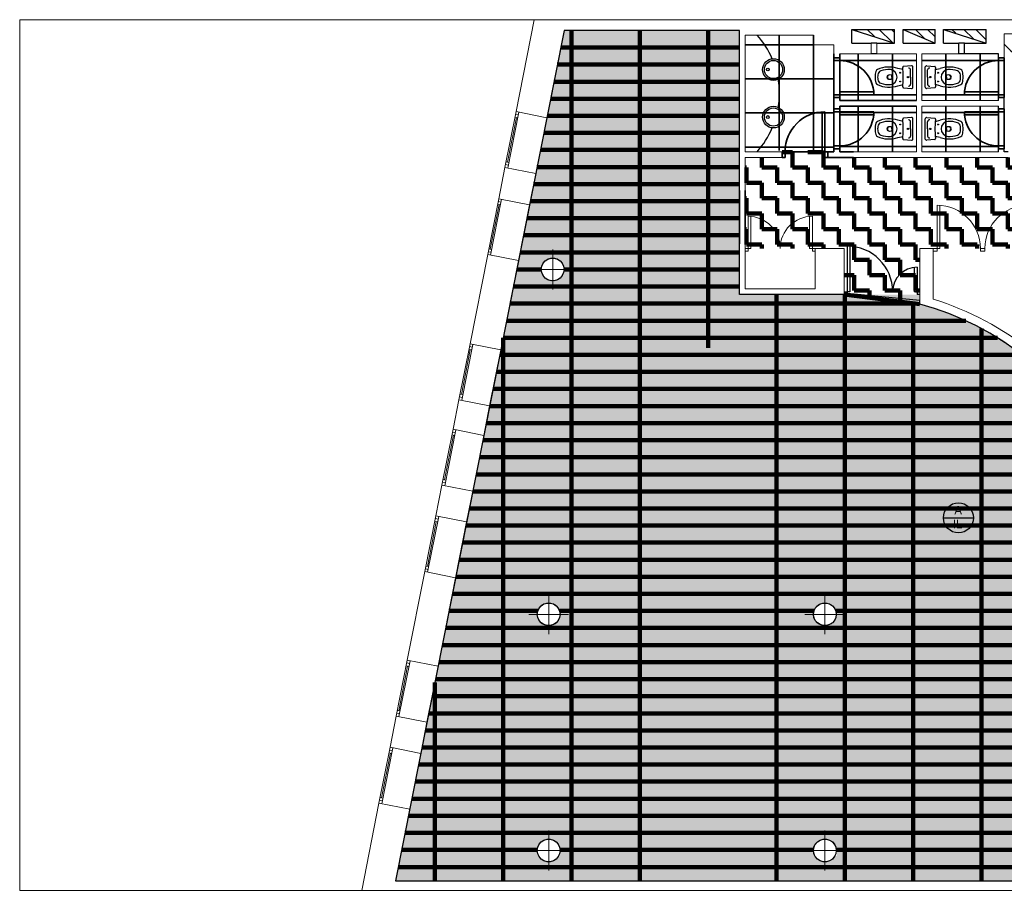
# Model space of a CAD drawing. Header units: metres. Extents: x -1 to 438, y -6 to 39.
# Tile 2 of 6: x 392 to 409, y 13 to 28. Entities that reach past the tile are written whole.
import ezdxf

# ---------------------------------------------------------------- set-up
doc = ezdxf.new("R2010")
doc.units = ezdxf.units.M
doc.linetypes.add('CONTINUA', pattern=[0])
for name, color, linetype, lineweight in [('P5 LOCAL ACTUAL', 7, 'CONTINUA', 25), ('P5 MURS ACTUAL', 7, 'CONTINUA', 25), ('P5 MURS ENDERROCAT', 7, 'CONTINUA', 25), ('P5 SOSTRE ENDERROCAT', 7, 'CONTINUA', 25)]:
    doc.layers.add(name, color=color, linetype=linetype, lineweight=lineweight)
doc.styles.add('Century Gothic', font='txt')
pattern_1 = [(135, (0, 0), (-0.21213203, -0.21213203), []), (135, (-0.10607, -0.10607), (-0.21213203, -0.21213203), [])]

msp = doc.modelspace()

# ---------------------------------------------------------------- hatches: boundary and pattern name
at = {"layer": 'P5 MURS ACTUAL', "linetype": 'CONTINUA', "transparency": 33554687}
h = msp.add_hatch(dxfattribs=at)
h.set_pattern_fill('RAYADO_1', color=180, scale=0.1, angle=45, style=0, pattern_type=2)
h.set_pattern_definition(pattern_1)
h.paths.add_polyline_path([(407.061, 27.838), (407.061, 28.078), (406.311, 28.078)], flags=0)
h = msp.add_hatch(dxfattribs=at)
h.set_pattern_fill('RAYADO_1', color=180, scale=0.1, angle=45, style=0, pattern_type=2)
h.set_pattern_definition(pattern_1)
h.paths.add_polyline_path([(407.211, 28.078), (407.771, 27.838), (407.771, 28.078)], flags=0)
h = msp.add_hatch(dxfattribs=at)
h.set_pattern_fill('RAYADO_1', color=180, scale=0.1, angle=45, style=0, pattern_type=2)
h.set_pattern_definition(pattern_1)
h.paths.add_polyline_path([(407.921, 28.078), (408.671, 27.838), (408.671, 28.078)], flags=0)
at = {"layer": 'P5 MURS ENDERROCAT', "linetype": 'CONTINUA', "lineweight": 25, "true_color": 0xe14000, "transparency": 33554687}
h = msp.add_hatch(color=22, dxfattribs=at)
h.paths.add_polyline_path([(407.507, 23.419), (404.337, 23.419), (404.337, 23.515), (404.337, 23.641), (404.337, 28.068), (401.259, 28.068), (400.382, 23.641), (400.382, 23.641), (400.312, 23.288), (400.312, 23.288), (398.295, 13.111), (423.713, 13.111), (426.108, 24.667), (426.294, 25.564), (426.813, 28.068), (421.157, 28.068), (421.157, 24.667), (421.157, 24.109), (421.077, 24.109), (421.156, 24.014), (421.174, 23.984), (421.186, 23.951), (421.192, 23.917), (421.192, 23.882), (421.186, 23.848), (421.174, 23.815), (421.156, 23.784), (421.134, 23.758), (421.107, 23.735), (421.077, 23.718), (421.044, 23.706), (421.009, 23.7), (420.975, 23.7), (420.94, 23.706), (420.907, 23.718), (420.877, 23.735), (420.85, 23.758), (420.828, 23.784), (420.81, 23.815), (420.798, 23.848), (420.717, 23.848), (420.717, 23.692), (420.617, 23.692), (420.617, 23.869), (417.447, 23.869), (417.447, 23.489), (417.017, 23.489), (417.017, 22.069), (416.968, 22.069), (416.968, 22.025), (416.967, 22.069), (415.647, 22.069), (414.175, 21.5), (414.171, 21.512), (414.173, 21.499), (413.404, 21.319), (412.616, 21.259), (411.203, 20.819), (410.386, 20.749), (409.697, 21.21), (409.697, 22.11), (409.591, 22.11), (409.554, 22.145), (409.349, 22.317), (409.135, 22.479), (408.913, 22.629), (408.683, 22.767), (408.446, 22.893), (408.203, 23.006), (407.955, 23.107), (407.701, 23.194), (407.507, 23.25)])
h.paths.add_polyline_path([(400.863, 23.911), (400.875, 23.944), (400.893, 23.974), (400.915, 24.001), (400.942, 24.024), (400.972, 24.041), (401.005, 24.053), (401.04, 24.059), (401.074, 24.059), (401.109, 24.053), (401.142, 24.041), (401.172, 24.024), (401.199, 24.001), (401.221, 23.974), (401.239, 23.944), (401.251, 23.911), (401.257, 23.877), (401.257, 23.842), (401.251, 23.808), (401.239, 23.775), (401.221, 23.744), (401.199, 23.718), (401.172, 23.695), (401.078, 23.641), (401.036, 23.641), (400.942, 23.695), (400.915, 23.718), (400.893, 23.744), (400.875, 23.775), (400.863, 23.808), (400.857, 23.842), (400.857, 23.877)], flags=16)
h.paths.add_polyline_path([(410.619, 17.635), (410.592, 17.658), (410.569, 17.684), (410.552, 17.715), (410.54, 17.748), (410.534, 17.782), (410.534, 17.817), (410.54, 17.851), (410.552, 17.884), (410.569, 17.914), (410.592, 17.941), (410.619, 17.964), (410.649, 17.981), (410.682, 17.993), (410.716, 17.999), (410.751, 17.999), (410.786, 17.993), (410.818, 17.981), (410.849, 17.964), (410.876, 17.941), (410.898, 17.914), (410.915, 17.884), (410.927, 17.851), (410.933, 17.817), (410.933, 17.782), (410.927, 17.748), (410.915, 17.715), (410.898, 17.684), (410.876, 17.658), (410.849, 17.635), (410.818, 17.618), (410.786, 17.606), (410.751, 17.6), (410.716, 17.6), (410.682, 17.606), (410.649, 17.618)], flags=16)
h.paths.add_polyline_path([(416.331, 17.851), (416.337, 17.817), (416.337, 17.782), (416.331, 17.748), (416.319, 17.715), (416.301, 17.684), (416.279, 17.658), (416.252, 17.635), (416.222, 17.618), (416.189, 17.606), (416.154, 17.6), (416.12, 17.6), (416.085, 17.606), (416.052, 17.618), (416.022, 17.635), (415.995, 17.658), (415.973, 17.684), (415.955, 17.715), (415.943, 17.748), (415.937, 17.782), (415.937, 17.817), (415.943, 17.851), (415.955, 17.884), (415.973, 17.914), (415.995, 17.941), (416.022, 17.964), (416.052, 17.981), (416.085, 17.993), (416.12, 17.999), (416.154, 17.999), (416.189, 17.993), (416.222, 17.981), (416.252, 17.964), (416.279, 17.941), (416.301, 17.914), (416.319, 17.884)], flags=16)
h.paths.add_polyline_path([(420.877, 17.964), (420.907, 17.981), (420.94, 17.993), (420.975, 17.999), (421.009, 17.999), (421.044, 17.993), (421.077, 17.981), (421.107, 17.964), (421.134, 17.941), (421.156, 17.914), (421.174, 17.884), (421.186, 17.851), (421.192, 17.817), (421.192, 17.782), (421.186, 17.748), (421.174, 17.715), (421.156, 17.684), (421.134, 17.658), (421.107, 17.635), (421.077, 17.618), (421.044, 17.606), (421.009, 17.6), (420.975, 17.6), (420.94, 17.606), (420.907, 17.618), (420.877, 17.635), (420.85, 17.658), (420.828, 17.684), (420.81, 17.715), (420.798, 17.748), (420.792, 17.782), (420.792, 17.817), (420.798, 17.851), (420.81, 17.884), (420.828, 17.914), (420.85, 17.941)], flags=16)
h.paths.add_polyline_path([(421.174, 14.485), (421.156, 14.454), (421.134, 14.428), (421.107, 14.405), (421.077, 14.388), (421.044, 14.376), (421.009, 14.37), (420.975, 14.37), (420.94, 14.376), (420.907, 14.388), (420.877, 14.405), (420.85, 14.428), (420.828, 14.454), (420.81, 14.485), (420.798, 14.518), (420.792, 14.552), (420.792, 14.587), (420.798, 14.621), (420.81, 14.654), (420.828, 14.684), (420.85, 14.711), (420.877, 14.734), (420.907, 14.751), (420.94, 14.763), (420.975, 14.769), (421.009, 14.769), (421.044, 14.763), (421.077, 14.751), (421.107, 14.734), (421.134, 14.711), (421.156, 14.684), (421.174, 14.654), (421.186, 14.621), (421.192, 14.587), (421.192, 14.552), (421.186, 14.518)], flags=16)
h.paths.add_polyline_path([(415.995, 13.791), (416.022, 13.814), (416.052, 13.831), (416.085, 13.843), (416.12, 13.849), (416.154, 13.849), (416.189, 13.843), (416.222, 13.831), (416.252, 13.814), (416.279, 13.791), (416.301, 13.764), (416.319, 13.734), (416.331, 13.701), (416.337, 13.667), (416.337, 13.632), (416.331, 13.598), (416.319, 13.565), (416.301, 13.534), (416.279, 13.508), (416.252, 13.485), (416.222, 13.468), (416.189, 13.456), (416.154, 13.45), (416.12, 13.45), (416.085, 13.456), (416.052, 13.468), (416.022, 13.485), (415.995, 13.508), (415.973, 13.534), (415.955, 13.565), (415.943, 13.598), (415.937, 13.632), (415.937, 13.667), (415.943, 13.701), (415.955, 13.734), (415.973, 13.764)], flags=16)
h.paths.add_polyline_path([(400.935, 17.606), (400.902, 17.618), (400.872, 17.635), (400.845, 17.658), (400.823, 17.684), (400.805, 17.715), (400.793, 17.748), (400.787, 17.782), (400.787, 17.817), (400.793, 17.851), (400.805, 17.884), (400.823, 17.914), (400.845, 17.941), (400.872, 17.964), (400.902, 17.981), (400.935, 17.993), (400.97, 17.999), (401.004, 17.999), (401.039, 17.993), (401.072, 17.981), (401.102, 17.964), (401.129, 17.941), (401.151, 17.914), (401.169, 17.884), (401.181, 17.851), (401.187, 17.817), (401.187, 17.782), (401.181, 17.748), (401.169, 17.715), (401.151, 17.684), (401.129, 17.658), (401.102, 17.635), (401.072, 17.618), (401.039, 17.606), (401.004, 17.6), (400.97, 17.6)], flags=16)
h.paths.add_polyline_path([(400.97, 13.45), (400.935, 13.456), (400.902, 13.468), (400.872, 13.485), (400.845, 13.508), (400.823, 13.534), (400.805, 13.565), (400.793, 13.598), (400.787, 13.632), (400.787, 13.667), (400.793, 13.701), (400.805, 13.734), (400.823, 13.764), (400.845, 13.791), (400.872, 13.814), (400.902, 13.831), (400.935, 13.843), (400.97, 13.849), (401.004, 13.849), (401.039, 13.843), (401.072, 13.831), (401.102, 13.814), (401.129, 13.791), (401.151, 13.764), (401.169, 13.734), (401.181, 13.701), (401.187, 13.667), (401.187, 13.632), (401.181, 13.598), (401.169, 13.565), (401.151, 13.534), (401.129, 13.508), (401.102, 13.485), (401.072, 13.468), (401.039, 13.456), (401.004, 13.45)], flags=16)
h.paths.add_polyline_path([(406.031, 17.748), (406.019, 17.715), (406.001, 17.684), (405.979, 17.658), (405.952, 17.635), (405.922, 17.618), (405.889, 17.606), (405.854, 17.6), (405.82, 17.6), (405.785, 17.606), (405.752, 17.618), (405.722, 17.635), (405.695, 17.658), (405.673, 17.684), (405.655, 17.715), (405.643, 17.748), (405.637, 17.782), (405.637, 17.817), (405.643, 17.851), (405.655, 17.884), (405.673, 17.914), (405.695, 17.941), (405.722, 17.964), (405.752, 17.981), (405.785, 17.993), (405.82, 17.999), (405.854, 17.999), (405.889, 17.993), (405.922, 17.981), (405.952, 17.964), (405.979, 17.941), (406.001, 17.914), (406.019, 17.884), (406.031, 17.851), (406.037, 17.817), (406.037, 17.782)], flags=16)
h.paths.add_polyline_path([(410.818, 13.831), (410.849, 13.814), (410.876, 13.791), (410.898, 13.764), (410.915, 13.734), (410.927, 13.701), (410.933, 13.667), (410.933, 13.632), (410.927, 13.598), (410.915, 13.565), (410.898, 13.534), (410.876, 13.508), (410.849, 13.485), (410.818, 13.468), (410.786, 13.456), (410.751, 13.45), (410.716, 13.45), (410.682, 13.456), (410.649, 13.468), (410.619, 13.485), (410.592, 13.508), (410.569, 13.534), (410.552, 13.565), (410.54, 13.598), (410.534, 13.632), (410.534, 13.667), (410.54, 13.701), (410.552, 13.734), (410.569, 13.764), (410.592, 13.791), (410.619, 13.814), (410.649, 13.831), (410.682, 13.843), (410.716, 13.849), (410.751, 13.849), (410.786, 13.843)], flags=16)
h.paths.add_polyline_path([(405.854, 13.45), (405.82, 13.45), (405.785, 13.456), (405.752, 13.468), (405.722, 13.485), (405.695, 13.508), (405.673, 13.534), (405.655, 13.565), (405.643, 13.598), (405.637, 13.632), (405.637, 13.667), (405.643, 13.701), (405.655, 13.734), (405.673, 13.764), (405.695, 13.791), (405.722, 13.814), (405.752, 13.831), (405.785, 13.843), (405.82, 13.849), (405.854, 13.849), (405.889, 13.843), (405.922, 13.831), (405.952, 13.814), (405.979, 13.791), (406.049, 13.707), (406.049, 13.567), (405.952, 13.485), (405.922, 13.468), (405.889, 13.456)], flags=16)
at = {"layer": 'P5 SOSTRE ENDERROCAT', "linetype": 'CONTINUA', "lineweight": 200, "transparency": 33554687}
h = msp.add_hatch(dxfattribs=at)
h.set_pattern_fill('TRAMA', color=41, scale=0.27, style=0, pattern_type=2)
h.set_pattern_definition([(0, (0.54, 0.54), (0.27, 0.27), [0.27, -0.27]), (90, (0.54, 0.54), (-0.27, 0.27), [0.27, -0.27])])
h.paths.add_polyline_path([(410.677, 25.729), (410.677, 25.829), (409.866, 25.829), (409.866, 25.929), (409.066, 25.929), (409.066, 25.829), (405.887, 25.829), (405.887, 25.929), (405.087, 25.929), (405.087, 25.829), (404.437, 25.829), (404.437, 24.229), (406.177, 24.229), (406.177, 23.419), (407.507, 23.249), (407.507, 24.227), (407.509, 24.227), (407.509, 24.229), (410.427, 24.229), (410.427, 24.729), (410.827, 24.729), (410.827, 24.309), (417.296, 24.309), (417.296, 25.889), (416.927, 25.889), (416.927, 26.039), (415.947, 26.039), (415.947, 25.889), (415.777, 25.889), (415.777, 25.989), (410.87, 25.989), (410.87, 25.929), (410.827, 25.929), (410.827, 25.729)], flags=0)

# ---------------------------------------------------------------- linework, layer by layer
at = {"layer": 'P5 LOCAL ACTUAL', "color": 7, "linetype": 'CONTINUA', "lineweight": 25, "transparency": 33554687}
for p, q in [((401.257, 28.059), (398.297, 13.119)), ((404.337, 28.059), (401.257, 28.059)), ((404.337, 23.419), (404.337, 28.059)), ((400.926, 24.011), (400.974, 24.041)), ((400.974, 24.041), (401.029, 24.057)), ((401.029, 24.057), (401.085, 24.057)), ((401.085, 24.057), (401.14, 24.041)), ((401.14, 24.041), (401.188, 24.011)), ((400.857, 23.859), (400.865, 23.916)), ((400.865, 23.916), (400.889, 23.968)), ((400.889, 23.968), (400.926, 24.011)), ((401.188, 24.011), (401.225, 23.968)), ((401.225, 23.968), (401.249, 23.916)), ((401.249, 23.916), (401.257, 23.859)), ((400.865, 23.803), (400.857, 23.859)), ((400.889, 23.751), (400.865, 23.803)), ((400.926, 23.708), (400.889, 23.751)), ((400.974, 23.678), (400.926, 23.708)), ((401.188, 23.708), (401.14, 23.678)), ((401.225, 23.751), (401.188, 23.708)), ((401.249, 23.803), (401.225, 23.751)), ((401.257, 23.859), (401.249, 23.803)), ((401.029, 23.661), (400.974, 23.678)), ((401.085, 23.661), (401.029, 23.661)), ((401.14, 23.678), (401.085, 23.661)), ((406.227, 23.419), (404.337, 23.419)), ((407.507, 23.315), (406.227, 23.434)), ((406.227, 23.434), (406.227, 23.419)), ((407.507, 23.249), (407.507, 23.315)), ((407.762, 23.174), (407.507, 23.249)), ((408.014, 23.085), (407.762, 23.174)), ((408.259, 22.982), (408.014, 23.085)), ((408.5, 22.867), (408.259, 22.982)), ((408.733, 22.739), (408.5, 22.867)), ((408.96, 22.599), (408.733, 22.739)), ((409.179, 22.447), (408.96, 22.599)), ((400.904, 17.981), (400.959, 17.997)), ((400.959, 17.997), (401.015, 17.997)), ((401.015, 17.997), (401.07, 17.981)), ((405.754, 17.981), (405.809, 17.997)), ((405.809, 17.997), (405.865, 17.997)), ((405.865, 17.997), (405.92, 17.981)), ((400.787, 17.799), (400.795, 17.856)), ((400.795, 17.856), (400.819, 17.908)), ((400.819, 17.908), (400.856, 17.951)), ((400.856, 17.951), (400.904, 17.981)), ((401.07, 17.981), (401.118, 17.951)), ((401.118, 17.951), (401.155, 17.908)), ((401.155, 17.908), (401.179, 17.856)), ((401.179, 17.856), (401.187, 17.799)), ((405.637, 17.799), (405.645, 17.856)), ((405.645, 17.856), (405.669, 17.908)), ((405.669, 17.908), (405.706, 17.951)), ((405.706, 17.951), (405.754, 17.981)), ((405.92, 17.981), (405.968, 17.951)), ((405.968, 17.951), (406.005, 17.908)), ((406.005, 17.908), (406.029, 17.856)), ((406.029, 17.856), (406.037, 17.799)), ((400.795, 17.743), (400.787, 17.799)), ((400.819, 17.691), (400.795, 17.743)), ((400.856, 17.648), (400.819, 17.691)), ((400.904, 17.618), (400.856, 17.648)), ((401.118, 17.648), (401.07, 17.618)), ((401.155, 17.691), (401.118, 17.648)), ((401.179, 17.743), (401.155, 17.691)), ((401.187, 17.799), (401.179, 17.743)), ((405.645, 17.743), (405.637, 17.799)), ((405.669, 17.691), (405.645, 17.743)), ((405.706, 17.648), (405.669, 17.691)), ((405.754, 17.618), (405.706, 17.648)), ((405.968, 17.648), (405.92, 17.618)), ((406.005, 17.691), (405.968, 17.648)), ((406.029, 17.743), (406.005, 17.691)), ((406.037, 17.799), (406.029, 17.743)), ((400.959, 17.601), (400.904, 17.618)), ((401.015, 17.601), (400.959, 17.601)), ((401.07, 17.618), (401.015, 17.601)), ((405.809, 17.601), (405.754, 17.618)), ((405.865, 17.601), (405.809, 17.601)), ((405.92, 17.618), (405.865, 17.601)), ((400.904, 13.831), (400.959, 13.847)), ((400.959, 13.847), (401.015, 13.847)), ((401.015, 13.847), (401.07, 13.831)), ((405.754, 13.831), (405.809, 13.847)), ((405.809, 13.847), (405.865, 13.847)), ((405.865, 13.847), (405.92, 13.831)), ((400.787, 13.649), (400.795, 13.706)), ((400.795, 13.706), (400.819, 13.758)), ((400.819, 13.758), (400.856, 13.801)), ((400.856, 13.801), (400.904, 13.831)), ((401.07, 13.831), (401.118, 13.801)), ((401.118, 13.801), (401.155, 13.758)), ((401.155, 13.758), (401.179, 13.706)), ((401.179, 13.706), (401.187, 13.649)), ((405.637, 13.649), (405.645, 13.706)), ((405.645, 13.706), (405.669, 13.758)), ((405.669, 13.758), (405.706, 13.801)), ((405.706, 13.801), (405.754, 13.831)), ((405.92, 13.831), (405.968, 13.801)), ((405.968, 13.801), (406.005, 13.758)), ((406.005, 13.758), (406.029, 13.706)), ((406.029, 13.706), (406.037, 13.649)), ((400.795, 13.593), (400.787, 13.649)), ((400.819, 13.541), (400.795, 13.593)), ((400.856, 13.498), (400.819, 13.541)), ((400.904, 13.468), (400.856, 13.498)), ((401.118, 13.498), (401.07, 13.468)), ((401.155, 13.541), (401.118, 13.498)), ((401.179, 13.593), (401.155, 13.541)), ((401.187, 13.649), (401.179, 13.593)), ((405.645, 13.593), (405.637, 13.649)), ((405.669, 13.541), (405.645, 13.593)), ((405.706, 13.498), (405.669, 13.541)), ((405.754, 13.468), (405.706, 13.498)), ((405.968, 13.498), (405.92, 13.468)), ((406.005, 13.541), (405.968, 13.498)), ((406.029, 13.593), (406.005, 13.541)), ((406.037, 13.649), (406.029, 13.593)), ((400.959, 13.451), (400.904, 13.468)), ((401.015, 13.451), (400.959, 13.451)), ((401.07, 13.468), (401.015, 13.451)), ((405.809, 13.451), (405.754, 13.468)), ((405.865, 13.451), (405.809, 13.451)), ((405.92, 13.468), (405.865, 13.451)), ((398.297, 13.119), (423.715, 13.119))]:
    msp.add_line(p, q, dxfattribs=at)
at = {"layer": 'P5 MURS ACTUAL', "color": 180, "lineweight": 13, "transparency": 33554687}
for p, q in [((391.697, 28.248), (391.697, 12.949)), ((400.734, 28.248), (391.697, 28.248)), ((391.697, 12.949), (397.703, 12.949))]:
    msp.add_line(p, q, dxfattribs=at)
at = {"layer": 'P5 MURS ACTUAL', "lineweight": 13, "transparency": 33554687}
for p, q in [((400.414, 26.633), (400.734, 28.248)), ((400.734, 28.248), (427.484, 28.248)), ((400.953, 26.526), (401.257, 28.059)), ((401.257, 28.059), (404.337, 28.059)), ((404.337, 23.419), (404.337, 28.059)), ((404.437, 25.929), (404.437, 27.979)), ((405.637, 27.979), (404.437, 27.979)), ((405.637, 27.809), (405.637, 27.979)), ((410.457, 27.999), (408.987, 27.999)), ((408.987, 27.579), (408.987, 27.999)), ((405.997, 27.809), (405.637, 27.809)), ((405.997, 27.579), (405.997, 27.809)), ((406.647, 27.649), (406.647, 27.838)), ((406.747, 27.649), (406.747, 27.838)), ((405.997, 27.579), (406.097, 27.579)), ((405.997, 27.529), (405.997, 27.579)), ((405.997, 27.529), (406.097, 27.529)), ((406.097, 27.649), (406.647, 27.649)), ((406.097, 27.579), (406.097, 27.649)), ((406.097, 27.579), (406.097, 27.529)), ((406.747, 27.649), (407.447, 27.649)), ((407.447, 26.829), (407.447, 27.649)), ((407.537, 26.829), (407.537, 27.649)), ((408.187, 27.649), (407.537, 27.649)), ((406.097, 26.979), (406.697, 26.979)), ((406.097, 26.979), (406.097, 26.879)), ((405.997, 26.929), (406.697, 26.929)), ((405.997, 26.879), (405.997, 26.929)), ((405.997, 26.879), (406.097, 26.879)), ((405.997, 26.679), (405.997, 26.879)), ((406.097, 26.829), (406.097, 26.879)), ((406.097, 26.829), (407.447, 26.829)), ((408.887, 26.829), (407.537, 26.829)), ((400.414, 26.633), (400.219, 25.652)), ((400.953, 26.526), (400.414, 26.633)), ((405.837, 25.829), (405.837, 26.629)), ((405.997, 26.679), (405.997, 26.629)), ((405.997, 26.679), (406.097, 26.679)), ((405.997, 26.629), (406.697, 26.629)), ((406.097, 26.729), (407.447, 26.729)), ((406.097, 26.679), (406.097, 26.729)), ((406.097, 26.579), (406.097, 26.679)), ((407.447, 25.929), (407.447, 26.729)), ((408.887, 26.729), (407.537, 26.729)), ((407.537, 25.929), (407.537, 26.729)), ((400.263, 25.745), (400.419, 26.53)), ((400.463, 26.623), (400.268, 25.642)), ((400.443, 26.525), (400.394, 26.535)), ((400.453, 26.574), (400.404, 26.584)), ((400.759, 25.545), (400.953, 26.526)), ((405.787, 25.929), (405.787, 26.628)), ((406.097, 26.579), (406.697, 26.579)), ((405.997, 26.029), (405.997, 25.979)), ((405.997, 26.029), (406.097, 26.029)), ((405.997, 25.979), (406.097, 25.979)), ((405.997, 25.929), (405.997, 25.979)), ((406.097, 25.979), (406.097, 26.029)), ((406.097, 25.929), (406.097, 25.979)), ((405.087, 25.929), (404.437, 25.929)), ((404.437, 25.829), (404.437, 23.519)), ((405.087, 25.829), (404.437, 25.829)), ((405.087, 25.929), (405.137, 25.929)), ((405.087, 25.829), (405.087, 25.929)), ((405.087, 25.829), (405.137, 25.829)), ((405.137, 25.829), (405.137, 25.929)), ((405.787, 25.929), (405.887, 25.929)), ((405.837, 25.829), (405.887, 25.829)), ((405.887, 25.829), (405.887, 25.929)), ((405.887, 25.929), (405.997, 25.929)), ((409.057, 25.829), (405.887, 25.829)), ((406.097, 25.929), (407.447, 25.929)), ((408.887, 25.929), (407.537, 25.929)), ((400.11, 25.103), (400.219, 25.652)), ((400.759, 25.545), (400.219, 25.652)), ((400.278, 25.691), (400.229, 25.701)), ((400.288, 25.74), (400.239, 25.75)), ((400.65, 24.996), (400.759, 25.545)), ((400.11, 25.103), (399.916, 24.122)), ((400.16, 25.093), (399.965, 24.112)), ((400.65, 24.996), (400.11, 25.103)), ((399.96, 24.215), (400.116, 25)), ((400.14, 24.995), (400.091, 25.005)), ((400.15, 25.044), (400.101, 25.054)), ((400.456, 24.015), (400.65, 24.996)), ((407.807, 24.179), (407.807, 24.989)), ((407.857, 24.229), (407.857, 24.989)), ((404.487, 24.794), (404.487, 24.179)), ((404.537, 24.792), (404.537, 24.229)), ((405.567, 24.229), (405.567, 24.792)), ((405.617, 24.179), (405.617, 24.794)), ((399.985, 24.21), (399.936, 24.22)), ((404.537, 24.229), (404.437, 24.229)), ((405.667, 24.229), (405.567, 24.229)), ((405.667, 24.229), (405.667, 23.519)), ((406.177, 24.229), (405.667, 24.229)), ((406.177, 23.419), (406.177, 24.229)), ((407.507, 23.249), (407.507, 24.229)), ((407.737, 24.229), (407.507, 24.229)), ((407.737, 23.339), (407.737, 24.229)), ((407.737, 24.229), (407.857, 24.229)), ((408.567, 24.229), (408.567, 24.179)), ((408.567, 24.229), (408.647, 24.229)), ((408.647, 24.229), (408.647, 24.179)), ((399.605, 22.552), (399.916, 24.122)), ((400.456, 24.015), (399.916, 24.122)), ((399.975, 24.161), (399.926, 24.171)), ((404.487, 24.179), (404.437, 24.179)), ((405.667, 24.179), (405.617, 24.179)), ((407.737, 24.179), (407.807, 24.179)), ((408.567, 24.179), (408.647, 24.179)), ((400.145, 22.445), (400.456, 24.015)), ((405.667, 23.519), (404.437, 23.519)), ((404.337, 23.419), (406.177, 23.419)), ((399.605, 22.552), (399.411, 21.571)), ((399.654, 22.543), (399.46, 21.562)), ((399.645, 22.494), (399.595, 22.503)), ((400.145, 22.445), (399.605, 22.552)), ((399.455, 21.665), (399.61, 22.449)), ((399.635, 22.445), (399.586, 22.454)), ((399.95, 21.465), (400.145, 22.445)), ((399.47, 21.611), (399.421, 21.62)), ((399.479, 21.66), (399.43, 21.669)), ((399.308, 21.051), (399.411, 21.571)), ((399.95, 21.465), (399.411, 21.571)), ((399.847, 20.944), (399.95, 21.465)), ((399.308, 21.051), (399.113, 20.07)), ((399.157, 20.163), (399.313, 20.948)), ((399.357, 21.041), (399.162, 20.06)), ((399.337, 20.943), (399.288, 20.952)), ((399.347, 20.992), (399.298, 21.002)), ((399.847, 20.944), (399.308, 21.051)), ((399.653, 19.963), (399.847, 20.944)), ((399.006, 19.53), (399.113, 20.07)), ((399.653, 19.963), (399.113, 20.07)), ((399.172, 20.109), (399.123, 20.119)), ((399.182, 20.158), (399.133, 20.168)), ((399.546, 19.423), (399.653, 19.963)), ((399.006, 19.53), (398.812, 18.549)), ((398.856, 18.642), (399.012, 19.427)), ((399.055, 19.52), (398.861, 18.539)), ((399.036, 19.422), (398.987, 19.432)), ((399.046, 19.471), (398.997, 19.481)), ((399.546, 19.423), (399.006, 19.53)), ((399.352, 18.442), (399.546, 19.423)), ((398.504, 16.993), (398.812, 18.549)), ((399.352, 18.442), (398.812, 18.549)), ((398.871, 18.589), (398.822, 18.598)), ((398.881, 18.638), (398.831, 18.647)), ((399.043, 16.886), (399.352, 18.442)), ((398.504, 16.993), (398.309, 16.012)), ((398.553, 16.983), (398.358, 16.002)), ((399.043, 16.886), (398.504, 16.993)), ((398.353, 16.105), (398.509, 16.89)), ((398.533, 16.885), (398.484, 16.895)), ((398.543, 16.934), (398.494, 16.944)), ((398.849, 15.905), (399.043, 16.886)), ((398.378, 16.101), (398.329, 16.11)), ((398.201, 15.463), (398.309, 16.012)), ((398.849, 15.905), (398.309, 16.012)), ((398.368, 16.052), (398.319, 16.061)), ((398.74, 15.356), (398.849, 15.905)), ((398.201, 15.463), (398.006, 14.482)), ((398.25, 15.453), (398.055, 14.472)), ((398.24, 15.404), (398.191, 15.414)), ((398.74, 15.356), (398.201, 15.463)), ((398.05, 14.575), (398.206, 15.36)), ((398.23, 15.355), (398.181, 15.365)), ((398.546, 14.375), (398.74, 15.356)), ((398.065, 14.521), (398.016, 14.531)), ((398.075, 14.57), (398.026, 14.58)), ((397.703, 12.949), (398.006, 14.482)), ((398.546, 14.375), (398.006, 14.482)), ((398.297, 13.119), (398.546, 14.375)), ((397.703, 12.949), (424.313, 12.949))]:
    msp.add_line(p, q, dxfattribs=at)
at = {"layer": 'P5 MURS ACTUAL', "linetype": 'CONTINUA', "transparency": 33554687}
for p, q in [((406.311, 27.838), (406.311, 28.078)), ((406.311, 28.078), (407.061, 28.078)), ((407.061, 27.838), (407.061, 28.078)), ((407.211, 28.078), (407.771, 28.078)), ((407.211, 27.838), (407.211, 28.078)), ((407.771, 27.838), (407.771, 28.078)), ((407.921, 27.838), (407.921, 28.078)), ((407.921, 28.078), (408.671, 28.078)), ((408.671, 27.838), (408.671, 28.078)), ((406.311, 27.838), (406.647, 27.838)), ((406.747, 27.838), (407.061, 27.838)), ((407.211, 27.838), (407.771, 27.838))]:
    msp.add_line(p, q, dxfattribs=at)
at = {"layer": 'P5 MURS ACTUAL', "color": 180, "linetype": 'CONTINUA', "transparency": 33554687}
for p, q in [((406.311, 28.078), (407.061, 27.838)), ((407.211, 28.078), (407.771, 27.838)), ((407.921, 28.078), (408.671, 27.838)), ((406.747, 27.838), (406.647, 27.838)), ((407.921, 27.838), (408.187, 27.838)), ((408.187, 27.649), (408.187, 27.838)), ((408.287, 27.838), (408.187, 27.838)), ((408.287, 27.649), (408.287, 27.838)), ((408.287, 27.838), (408.671, 27.838)), ((406.747, 27.649), (406.647, 27.649)), ((408.287, 27.649), (408.187, 27.649)), ((408.887, 27.649), (408.287, 27.649)), ((408.887, 27.579), (408.887, 27.649)), ((408.887, 27.579), (408.887, 27.529)), ((408.987, 27.579), (408.887, 27.579)), ((408.987, 27.529), (408.887, 27.529)), ((408.987, 27.529), (408.987, 27.579)), ((408.887, 26.979), (408.287, 26.979)), ((408.887, 26.979), (408.887, 26.879)), ((408.987, 26.929), (408.287, 26.929)), ((408.887, 26.829), (408.887, 26.879)), ((408.987, 26.879), (408.887, 26.879)), ((408.987, 26.879), (408.987, 26.929)), ((408.987, 26.679), (408.987, 26.879)), ((408.987, 26.629), (408.287, 26.629)), ((408.887, 26.679), (408.887, 26.729)), ((408.987, 26.679), (408.887, 26.679)), ((408.887, 26.579), (408.887, 26.679)), ((408.987, 26.679), (408.987, 26.629)), ((408.887, 26.579), (408.287, 26.579)), ((408.987, 26.029), (408.887, 26.029)), ((408.887, 25.979), (408.887, 26.029)), ((408.887, 25.929), (408.887, 25.979)), ((408.987, 25.979), (408.887, 25.979)), ((408.987, 26.029), (408.987, 25.979)), ((408.987, 25.929), (408.987, 25.979)), ((409.057, 25.929), (408.987, 25.929))]:
    msp.add_line(p, q, dxfattribs=at)
at = {"layer": 'P5 MURS ACTUAL', "color": 180, "transparency": 33554687}
for p, q in [((407.209, 27.371), (407.12, 27.392)), ((407.359, 27.439), (407.218, 27.426)), ((407.343, 27.239), (407.343, 27.365)), ((407.625, 27.439), (407.766, 27.426)), ((407.641, 27.239), (407.641, 27.365)), ((407.775, 27.371), (407.864, 27.392)), ((407.012, 27.239), (407.012, 27.265)), ((407.012, 27.239), (407.012, 27.214)), ((407.343, 27.239), (407.343, 27.114)), ((407.641, 27.239), (407.641, 27.114)), ((407.972, 27.239), (407.972, 27.265)), ((407.972, 27.239), (407.972, 27.214)), ((407.12, 27.087), (407.209, 27.108)), ((407.218, 27.053), (407.359, 27.04)), ((407.766, 27.053), (407.625, 27.04)), ((407.864, 27.087), (407.775, 27.108)), ((407.209, 26.461), (407.12, 26.482)), ((407.359, 26.529), (407.218, 26.516)), ((407.625, 26.529), (407.766, 26.516)), ((407.775, 26.461), (407.864, 26.482)), ((407.012, 26.329), (407.012, 26.355)), ((407.012, 26.329), (407.012, 26.304)), ((407.343, 26.329), (407.343, 26.455)), ((407.343, 26.329), (407.343, 26.204)), ((407.641, 26.329), (407.641, 26.455)), ((407.641, 26.329), (407.641, 26.204)), ((407.972, 26.329), (407.972, 26.355)), ((407.972, 26.329), (407.972, 26.304)), ((407.12, 26.177), (407.209, 26.198)), ((407.218, 26.143), (407.359, 26.13)), ((407.766, 26.143), (407.625, 26.13)), ((407.864, 26.177), (407.775, 26.198))]:
    msp.add_line(p, q, dxfattribs=at)
at = {"layer": 'P5 MURS ACTUAL', "color": 180, "linetype": 'CONTINUA', "lineweight": 13, "transparency": 33554687}
for p, q in [((401.057, 23.509), (401.057, 24.209)), ((400.707, 23.859), (401.407, 23.859)), ((400.987, 17.449), (400.987, 18.149)), ((405.837, 17.449), (405.837, 18.149)), ((400.637, 17.799), (401.337, 17.799)), ((405.487, 17.799), (406.187, 17.799)), ((400.987, 13.299), (400.987, 13.999)), ((405.837, 13.299), (405.837, 13.999)), ((400.637, 13.649), (401.337, 13.649)), ((405.487, 13.649), (406.187, 13.649))]:
    msp.add_line(p, q, dxfattribs=at)
at = {"layer": 'P5 MURS ACTUAL', "transparency": 33554687}
for p, q in [((406.227, 24.269), (406.227, 23.469)), ((406.277, 24.268), (406.277, 23.469)), ((407.407, 23.897), (407.407, 23.469)), ((407.457, 23.899), (407.457, 23.419)), ((406.177, 23.469), (406.227, 23.469)), ((406.227, 23.419), (406.177, 23.419)), ((406.277, 23.469), (406.227, 23.469)), ((406.227, 23.469), (406.227, 23.419)), ((407.507, 23.469), (407.407, 23.469)), ((407.507, 23.419), (407.457, 23.419)), ((398.297, 13.119), (423.715, 13.119))]:
    msp.add_line(p, q, dxfattribs=at)
at = {"layer": 'P5 MURS ACTUAL', "color": 7, "linetype": 'CONTINUA', "lineweight": 25, "transparency": 33554687}
msp.add_line((407.918, 19.495), (408.446, 19.495), dxfattribs=at)
at = {"layer": 'P5 MURS ACTUAL', "color": 180, "transparency": 33554687}
for points in [[(407.384, 27.061), (407.384, 27.239), (407.384, 27.418)], [(407.6, 27.061), (407.6, 27.239), (407.6, 27.418)], [(407.384, 26.151), (407.384, 26.329), (407.384, 26.508)], [(407.6, 26.151), (407.6, 26.329), (407.6, 26.508)]]:
    msp.add_lwpolyline(points, dxfattribs=at)
for centre, radius in [((404.934, 27.372), 0.19), ((404.934, 27.372), 0.16), ((404.834, 27.372), 0.025), ((407.159, 27.317), 0.008), ((407.825, 27.317), 0.008), ((407.159, 27.162), 0.008), ((407.296, 27.239), 0.0125), ((407.688, 27.239), 0.0125), ((407.825, 27.162), 0.008), ((404.934, 26.537), 0.19), ((404.934, 26.537), 0.16), ((404.834, 26.537), 0.025), ((407.159, 26.407), 0.008), ((407.296, 26.329), 0.0125), ((407.688, 26.329), 0.0125), ((407.825, 26.407), 0.008), ((407.159, 26.252), 0.008), ((407.825, 26.252), 0.008)]:
    msp.add_circle(centre, radius, dxfattribs=at)
at = {"layer": 'P5 MURS ACTUAL', "lineweight": 13, "transparency": 33554687}
for centre in [(401.057, 23.859), (400.987, 17.799), (405.837, 17.799), (400.987, 13.649), (405.837, 13.649)]:
    msp.add_circle(centre, 0.2, dxfattribs=at)
at = {"layer": 'P5 MURS ACTUAL', "color": 7, "linetype": 'CONTINUA', "lineweight": 25, "transparency": 33554687}
msp.add_circle((408.182, 19.495), 0.264, dxfattribs=at)
at = {"layer": 'P5 MURS ACTUAL', "transparency": 33554687}
for centre, radius, start, end in [((403.495, 26.954), 1.542, 23.1734, 41.6624), ((403.495, 26.954), 1.542, 350.7731, 9.2269), ((403.495, 26.954), 1.542, 318.3376, 336.8266), ((406.227, 23.469), 0.8, 0, 90), ((407.457, 23.469), 0.43, 90, 180)]:
    msp.add_arc(centre, radius, start, end, dxfattribs=at)
at = {"layer": 'P5 MURS ACTUAL', "color": 180, "linetype": 'CONTINUA', "transparency": 33554687}
for centre, radius, start, end in [((409.722, 28.429), 0.955, 219.681, 259.9264), ((408.887, 26.929), 0.6, 90, 180), ((408.887, 26.629), 0.6, 180, 270)]:
    msp.add_arc(centre, radius, start, end, dxfattribs=at)
at = {"layer": 'P5 MURS ACTUAL', "lineweight": 13, "transparency": 33554687}
for centre, radius, start, end in [((406.097, 26.929), 0.6, 0, 90), ((405.837, 25.929), 0.7, 90, 180), ((406.097, 26.629), 0.6, 270, 0), ((407.807, 24.229), 0.76, 0, 90), ((409.407, 24.229), 0.76, 90, 180), ((404.487, 24.229), 0.565, 0, 90), ((405.617, 24.229), 0.565, 90, 180), ((406.212, 18.408), 5.012, 47.6148, 75.0288), ((406.212, 18.408), 5.162, 50.7674, 72.8195)]:
    msp.add_arc(centre, radius, start, end, dxfattribs=at)
at = {"layer": 'P5 MURS ACTUAL', "color": 180, "transparency": 33554687}
for centre, radius, start, end in [((407.116, 27.239), 0.397, 165.4531, 180), ((406.78, 27.327), 0.05, 114.6825, 165.4531), ((406.964, 26.925), 0.492, 71.514, 114.6825), ((406.845, 27.272), 0.08, 108.8669, 173.0722), ((406.964, 26.925), 0.447, 86.9791, 108.8669), ((406.972, 27.239), 0.133, 276.8934, 83.1066), ((407.219, 27.411), 0.015, 94.7621, 186.9037), ((405.801, 27.239), 1.413, 5.3323, 6.9037), ((405.801, 27.239), 1.413, 0, 5.3323), ((407.306, 27.361), 0.0372, 6.0407, 91.7016), ((407.362, 27.418), 0.0218, 1.3248, 96.3644), ((407.622, 27.418), 0.0218, 83.6356, 178.6752), ((407.678, 27.361), 0.0372, 88.2984, 173.9593), ((407.765, 27.411), 0.015, 353.0963, 85.2379), ((409.183, 27.239), 1.413, 174.6677, 180), ((409.183, 27.239), 1.413, 173.0963, 174.6677), ((408.02, 26.925), 0.492, 65.3175, 108.486), ((408.012, 27.239), 0.133, 96.8934, 263.1066), ((408.02, 26.925), 0.447, 71.1331, 93.0209), ((408.138, 27.272), 0.08, 6.9278, 71.1331), ((408.204, 27.327), 0.05, 14.5469, 65.3175), ((407.868, 27.239), 0.397, 0, 14.5469), ((407.116, 27.239), 0.397, 180, 194.5469), ((407.116, 27.239), 0.352, 173.0722, 180), ((407.116, 27.239), 0.352, 180, 186.9278), ((406.845, 27.207), 0.08, 186.9278, 251.1331), ((406.962, 27.239), 0.0366, 105.2314, 254.7686), ((406.975, 27.239), 0.0386, 105.7788, 254.2212), ((406.977, 27.152), 0.125, 78.5881, 101.4119), ((406.977, 27.327), 0.125, 258.5881, 281.4119), ((407.002, 27.265), 0.01, 0, 90), ((407.002, 27.214), 0.01, 270, 0), ((405.801, 27.239), 1.413, 354.6677, 0), ((409.183, 27.239), 1.413, 180, 185.3323), ((407.982, 27.265), 0.01, 90, 180), ((407.982, 27.214), 0.01, 180, 270), ((408.007, 27.152), 0.125, 78.5881, 101.4119), ((408.007, 27.327), 0.125, 258.5881, 281.4119), ((408.009, 27.239), 0.0386, 285.7788, 74.2212), ((408.022, 27.239), 0.0366, 285.2314, 74.7686), ((408.138, 27.207), 0.08, 288.8669, 353.0722), ((407.868, 27.239), 0.352, 0, 6.9278), ((407.868, 27.239), 0.352, 353.0722, 0), ((407.868, 27.239), 0.397, 345.4531, 0), ((406.78, 27.152), 0.05, 194.5469, 245.3175), ((406.964, 27.554), 0.492, 245.3175, 288.486), ((406.964, 27.554), 0.447, 251.1331, 273.0209), ((405.801, 27.239), 1.413, 353.0963, 354.6677), ((407.219, 27.068), 0.015, 173.0963, 265.2379), ((407.306, 27.118), 0.0372, 268.2984, 353.9593), ((407.362, 27.061), 0.0218, 263.6356, 358.6752), ((407.622, 27.061), 0.0218, 181.3248, 276.3644), ((407.678, 27.118), 0.0372, 186.0407, 271.7016), ((407.765, 27.068), 0.015, 274.7621, 6.9037), ((409.183, 27.239), 1.413, 185.3323, 186.9037), ((408.02, 27.554), 0.492, 251.514, 294.6825), ((408.02, 27.554), 0.447, 266.9791, 288.8669), ((408.204, 27.152), 0.05, 294.6825, 345.4531), ((406.78, 26.417), 0.05, 114.6825, 165.4531), ((406.964, 26.015), 0.492, 71.514, 114.6825), ((406.964, 26.015), 0.447, 86.9791, 108.8669), ((406.972, 26.329), 0.133, 276.8934, 83.1066), ((407.219, 26.501), 0.015, 94.7621, 186.9037), ((405.801, 26.329), 1.413, 5.3323, 6.9037), ((405.801, 26.329), 1.413, 0, 5.3323), ((407.306, 26.451), 0.0372, 6.0407, 91.7016), ((407.362, 26.508), 0.0218, 1.3248, 96.3644), ((407.622, 26.508), 0.0218, 83.6356, 178.6752), ((407.678, 26.451), 0.0372, 88.2984, 173.9593), ((407.765, 26.501), 0.015, 353.0963, 85.2379), ((409.183, 26.329), 1.413, 174.6677, 180), ((409.183, 26.329), 1.413, 173.0963, 174.6677), ((408.02, 26.015), 0.492, 65.3175, 108.486), ((408.012, 26.329), 0.133, 96.8934, 263.1066), ((408.02, 26.015), 0.447, 71.1331, 93.0209), ((408.204, 26.417), 0.05, 14.5469, 65.3175), ((407.116, 26.329), 0.397, 165.4531, 180), ((407.116, 26.329), 0.397, 180, 194.5469), ((407.116, 26.329), 0.352, 173.0722, 180), ((407.116, 26.329), 0.352, 180, 186.9278), ((406.845, 26.362), 0.08, 108.8669, 173.0722), ((406.845, 26.297), 0.08, 186.9278, 251.1331), ((406.962, 26.329), 0.0366, 105.2314, 254.7686), ((406.975, 26.329), 0.0386, 105.7788, 254.2212), ((406.977, 26.242), 0.125, 78.5881, 101.4119), ((406.977, 26.417), 0.125, 258.5881, 281.4119), ((407.002, 26.355), 0.01, 0, 90), ((407.002, 26.304), 0.01, 270, 0), ((405.801, 26.329), 1.413, 354.6677, 0), ((409.183, 26.329), 1.413, 180, 185.3323), ((407.982, 26.355), 0.01, 90, 180), ((407.982, 26.304), 0.01, 180, 270), ((408.007, 26.242), 0.125, 78.5881, 101.4119), ((408.007, 26.417), 0.125, 258.5881, 281.4119), ((408.009, 26.329), 0.0386, 285.7788, 74.2212), ((408.022, 26.329), 0.0366, 285.2314, 74.7686), ((408.138, 26.362), 0.08, 6.9278, 71.1331), ((408.138, 26.297), 0.08, 288.8669, 353.0722), ((407.868, 26.329), 0.352, 0, 6.9278), ((407.868, 26.329), 0.352, 353.0722, 0), ((407.868, 26.329), 0.397, 0, 14.5469), ((407.868, 26.329), 0.397, 345.4531, 0), ((406.78, 26.242), 0.05, 194.5469, 245.3175), ((406.964, 26.644), 0.492, 245.3175, 288.486), ((406.964, 26.644), 0.447, 251.1331, 273.0209), ((405.801, 26.329), 1.413, 353.0963, 354.6677), ((407.219, 26.158), 0.015, 173.0963, 265.2379), ((407.306, 26.208), 0.0372, 268.2984, 353.9593), ((407.362, 26.151), 0.0218, 263.6356, 358.6752), ((407.622, 26.151), 0.0218, 181.3248, 276.3644), ((407.678, 26.208), 0.0372, 186.0407, 271.7016), ((407.765, 26.158), 0.015, 274.7621, 6.9037), ((409.183, 26.329), 1.413, 185.3323, 186.9037), ((408.02, 26.644), 0.492, 251.514, 294.6825), ((408.02, 26.644), 0.447, 266.9791, 288.8669), ((408.204, 26.242), 0.05, 294.6825, 345.4531)]:
    msp.add_arc(centre, radius, start, end, dxfattribs=at)
at = {"layer": 'P5 MURS ENDERROCAT', "color": 2, "linetype": 'CONTINUA', "lineweight": 35, "transparency": 33554687}
for p, q in [((405.997, 27.579), (405.997, 27.649)), ((405.997, 27.579), (406.097, 27.579)), ((405.997, 27.529), (405.997, 27.579)), ((405.997, 27.529), (406.097, 27.529)), ((406.097, 27.579), (406.097, 27.649)), ((406.097, 27.579), (406.097, 27.529)), ((408.887, 27.579), (408.887, 27.529)), ((408.987, 27.579), (408.887, 27.579)), ((408.987, 27.529), (408.887, 27.529)), ((408.987, 27.529), (408.987, 27.579)), ((406.097, 26.979), (406.697, 26.979)), ((406.097, 26.979), (406.097, 26.879)), ((408.887, 26.979), (408.287, 26.979)), ((408.887, 26.979), (408.887, 26.879)), ((405.997, 26.929), (406.697, 26.929)), ((405.997, 26.879), (405.997, 26.929)), ((405.997, 26.879), (406.097, 26.879)), ((405.997, 26.679), (405.997, 26.879)), ((406.097, 26.829), (406.097, 26.879)), ((406.097, 26.829), (407.447, 26.829)), ((408.987, 26.929), (408.287, 26.929)), ((408.987, 26.879), (408.887, 26.879)), ((408.987, 26.879), (408.987, 26.929)), ((405.837, 25.829), (405.837, 26.629)), ((405.997, 26.679), (405.997, 26.629)), ((405.997, 26.679), (406.097, 26.679)), ((405.997, 26.629), (406.697, 26.629)), ((406.097, 26.729), (407.447, 26.729)), ((406.097, 26.679), (406.097, 26.729)), ((406.097, 26.579), (406.097, 26.679)), ((408.987, 26.629), (408.287, 26.629)), ((408.987, 26.679), (408.887, 26.679)), ((408.887, 26.579), (408.887, 26.679)), ((408.987, 26.679), (408.987, 26.629)), ((405.787, 25.929), (405.787, 26.628)), ((406.097, 26.579), (406.697, 26.579)), ((408.887, 26.579), (408.287, 26.579)), ((405.997, 26.029), (405.997, 25.979)), ((405.997, 26.029), (406.097, 26.029)), ((405.997, 25.979), (406.097, 25.979)), ((405.997, 25.929), (405.997, 25.979)), ((406.097, 25.979), (406.097, 26.029)), ((406.097, 25.929), (406.097, 25.979)), ((408.987, 26.029), (408.887, 26.029)), ((408.887, 25.979), (408.887, 26.029)), ((408.987, 25.979), (408.887, 25.979)), ((408.987, 26.029), (408.987, 25.979)), ((405.087, 25.929), (405.137, 25.929)), ((405.087, 25.829), (405.087, 25.929)), ((405.087, 25.829), (405.137, 25.829)), ((405.137, 25.829), (405.137, 25.929)), ((405.787, 25.929), (405.887, 25.929)), ((405.837, 25.829), (405.887, 25.829)), ((405.887, 25.829), (405.887, 25.929)), ((405.997, 25.929), (405.887, 25.929)), ((405.887, 25.829), (406.337, 25.829)), ((406.097, 25.929), (406.337, 25.929)), ((404.337, 24.307), (404.337, 25.247)), ((404.437, 25.247), (404.437, 24.307))]:
    msp.add_line(p, q, dxfattribs=at)
at = {"layer": 'P5 MURS ENDERROCAT', "color": 180, "transparency": 33554687}
for p, q in [((407.209, 26.461), (407.12, 26.482)), ((407.359, 26.529), (407.218, 26.516)), ((407.012, 26.329), (407.012, 26.355)), ((407.012, 26.329), (407.012, 26.304)), ((407.343, 26.329), (407.343, 26.455)), ((407.343, 26.329), (407.343, 26.204)), ((407.12, 26.177), (407.209, 26.198)), ((407.218, 26.143), (407.359, 26.13))]:
    msp.add_line(p, q, dxfattribs=at)
msp.add_lwpolyline([(407.384, 26.151), (407.384, 26.329), (407.384, 26.508)], dxfattribs=at)
for centre, radius in [((407.159, 26.407), 0.008), ((407.296, 26.329), 0.0125), ((407.159, 26.252), 0.008)]:
    msp.add_circle(centre, radius, dxfattribs=at)
at = {"layer": 'P5 MURS ENDERROCAT', "color": 2, "linetype": 'CONTINUA', "lineweight": 35, "transparency": 33554687}
for centre, radius, start, end in [((406.097, 26.929), 0.6, 0, 90), ((408.887, 26.929), 0.6, 90, 180), ((405.837, 25.929), 0.7, 90, 180), ((406.097, 26.629), 0.6, 270, 0), ((408.887, 26.629), 0.6, 180, 270)]:
    msp.add_arc(centre, radius, start, end, dxfattribs=at)
at = {"layer": 'P5 MURS ENDERROCAT', "color": 180, "transparency": 33554687}
for centre, radius, start, end in [((406.78, 26.417), 0.05, 114.6825, 165.4531), ((406.964, 26.015), 0.492, 71.514, 114.6825), ((406.964, 26.015), 0.447, 86.9791, 108.8669), ((406.972, 26.329), 0.133, 276.8934, 83.1066), ((407.219, 26.501), 0.015, 94.7621, 186.9037), ((405.801, 26.329), 1.413, 5.3323, 6.9037), ((405.801, 26.329), 1.413, 0, 5.3323), ((407.306, 26.451), 0.0372, 6.0407, 91.7016), ((407.362, 26.508), 0.0218, 1.3248, 96.3644), ((407.116, 26.329), 0.397, 165.4531, 180), ((407.116, 26.329), 0.397, 180, 194.5469), ((407.116, 26.329), 0.352, 173.0722, 180), ((407.116, 26.329), 0.352, 180, 186.9278), ((406.845, 26.362), 0.08, 108.8669, 173.0722), ((406.845, 26.297), 0.08, 186.9278, 251.1331), ((406.962, 26.329), 0.0366, 105.2314, 254.7686), ((406.975, 26.329), 0.0386, 105.7788, 254.2212), ((406.977, 26.242), 0.125, 78.5881, 101.4119), ((406.977, 26.417), 0.125, 258.5881, 281.4119), ((407.002, 26.355), 0.01, 0, 90), ((407.002, 26.304), 0.01, 270, 0), ((405.801, 26.329), 1.413, 354.6677, 0), ((406.78, 26.242), 0.05, 194.5469, 245.3175), ((406.964, 26.644), 0.492, 245.3175, 288.486), ((406.964, 26.644), 0.447, 251.1331, 273.0209), ((405.801, 26.329), 1.413, 353.0963, 354.6677), ((407.219, 26.158), 0.015, 173.0963, 265.2379), ((407.306, 26.208), 0.0372, 268.2984, 353.9593), ((407.362, 26.151), 0.0218, 263.6356, 358.6752)]:
    msp.add_arc(centre, radius, start, end, dxfattribs=at)
at = {"layer": 'P5 SOSTRE ENDERROCAT', "lineweight": 200, "transparency": 33554687}
for p, q in [((401.387, 23.859), (401.387, 28.059)), ((402.587, 13.119), (402.587, 28.059)), ((403.787, 22.483), (403.787, 28.059)), ((404.337, 27.759), (401.198, 27.759)), ((404.337, 27.459), (401.138, 27.459)), ((404.337, 27.159), (401.079, 27.159)), ((404.337, 26.859), (401.019, 26.859)), ((404.337, 26.559), (400.96, 26.559)), ((404.337, 26.259), (400.9, 26.259)), ((404.337, 25.959), (400.841, 25.959)), ((404.337, 25.659), (400.781, 25.659)), ((404.337, 25.359), (400.722, 25.359)), ((404.337, 25.059), (400.663, 25.059)), ((404.337, 24.759), (400.603, 24.759)), ((404.337, 24.459), (400.544, 24.459)), ((404.337, 24.159), (400.484, 24.159)), ((400.857, 23.859), (400.425, 23.859)), ((404.337, 23.859), (401.257, 23.859)), ((401.387, 13.119), (401.387, 23.859)), ((404.337, 23.559), (400.365, 23.559)), ((404.987, 13.119), (404.987, 23.419)), ((406.177, 23.419), (407.507, 23.249)), ((406.187, 13.119), (406.187, 23.419)), ((407.429, 23.259), (400.306, 23.259)), ((407.387, 13.119), (407.387, 23.265)), ((408.31, 22.959), (400.247, 22.959)), ((400.187, 13.119), (400.187, 22.659)), ((408.866, 22.659), (400.187, 22.659)), ((408.587, 13.119), (408.587, 22.821)), ((409.295, 22.359), (400.128, 22.359)), ((409.697, 22.059), (400.068, 22.059)), ((409.697, 21.759), (400.009, 21.759)), ((409.697, 21.459), (399.949, 21.459)), ((409.772, 21.159), (399.89, 21.159)), ((410.222, 20.859), (399.83, 20.859)), ((425.257, 20.559), (399.771, 20.559)), ((425.195, 20.259), (399.712, 20.259)), ((425.133, 19.959), (399.652, 19.959)), ((425.071, 19.659), (399.593, 19.659)), ((425.008, 19.359), (399.533, 19.359)), ((424.946, 19.059), (399.474, 19.059)), ((424.884, 18.759), (399.414, 18.759)), ((424.822, 18.459), (399.355, 18.459)), ((424.76, 18.159), (399.296, 18.159)), ((400.796, 17.859), (399.236, 17.859)), ((405.646, 17.859), (401.178, 17.859)), ((410.543, 17.859), (406.028, 17.859)), ((424.635, 17.559), (399.177, 17.559)), ((424.573, 17.259), (399.117, 17.259)), ((424.511, 16.959), (399.058, 16.959)), ((398.987, 13.119), (398.987, 16.602)), ((424.449, 16.659), (398.998, 16.659)), ((424.387, 16.359), (398.939, 16.359)), ((424.325, 16.059), (398.879, 16.059)), ((424.262, 15.759), (398.82, 15.759)), ((424.2, 15.459), (398.761, 15.459)), ((424.138, 15.159), (398.701, 15.159)), ((424.076, 14.859), (398.642, 14.859)), ((424.014, 14.559), (398.582, 14.559)), ((423.952, 14.259), (398.523, 14.259)), ((423.889, 13.959), (398.463, 13.959)), ((400.787, 13.659), (398.404, 13.659)), ((405.637, 13.659), (401.187, 13.659)), ((410.534, 13.659), (406.037, 13.659)), ((423.765, 13.359), (398.345, 13.359))]:
    msp.add_line(p, q, dxfattribs=at)
at = {"layer": 'P5 SOSTRE ENDERROCAT', "lineweight": 35, "transparency": 33554687}
for p, q in [((405.037, 25.948), (405.037, 27.979)), ((405.637, 25.948), (405.637, 27.979)), ((405.637, 27.809), (404.437, 27.809)), ((405.997, 27.529), (405.997, 26.929)), ((406.097, 27.529), (406.097, 26.979)), ((407.446, 27.53), (406.098, 27.53)), ((406.423, 26.83), (406.423, 27.649)), ((407.023, 26.83), (407.023, 27.649)), ((407.539, 27.53), (408.887, 27.53)), ((407.962, 26.83), (407.962, 27.649)), ((408.562, 26.83), (408.562, 27.649)), ((408.887, 26.979), (408.887, 27.529)), ((408.987, 27.529), (408.987, 26.929)), ((405.997, 27.209), (404.437, 27.209)), ((407.446, 26.93), (406.098, 26.93)), ((407.539, 26.93), (408.887, 26.93)), ((405.997, 26.629), (405.997, 26.029)), ((406.423, 25.932), (406.423, 26.727)), ((407.023, 25.932), (407.023, 26.727)), ((407.962, 25.932), (407.962, 26.727)), ((408.562, 25.932), (408.562, 26.727)), ((408.987, 26.629), (408.987, 26.029)), ((405.997, 26.609), (404.437, 26.609)), ((406.097, 26.579), (406.097, 26.029)), ((407.446, 26.62), (406.098, 26.62)), ((407.539, 26.62), (408.887, 26.62)), ((408.887, 26.029), (408.887, 26.579)), ((405.997, 26.009), (404.437, 26.009)), ((407.446, 26.02), (406.098, 26.02)), ((407.539, 26.02), (408.887, 26.02)), ((405.137, 25.929), (405.787, 25.929))]:
    msp.add_line(p, q, dxfattribs=at)

# ---------------------------------------------------------------- texts
at = {"layer": 'P5 MURS ACTUAL', "color": 7, "linetype": 'CONTINUA', "lineweight": 25, "transparency": 33554687, "char_height": 0.15, "attachment_point": 7, "style": 'Century Gothic'}
for s, insert, width in [('A', (408.111, 19.555), 0.23), ('IL', (408.085, 19.31), 0.22)]:
    msp.add_mtext(s, dxfattribs=dict(at, insert=insert, width=width))

doc.saveas('drawing.dxf')
